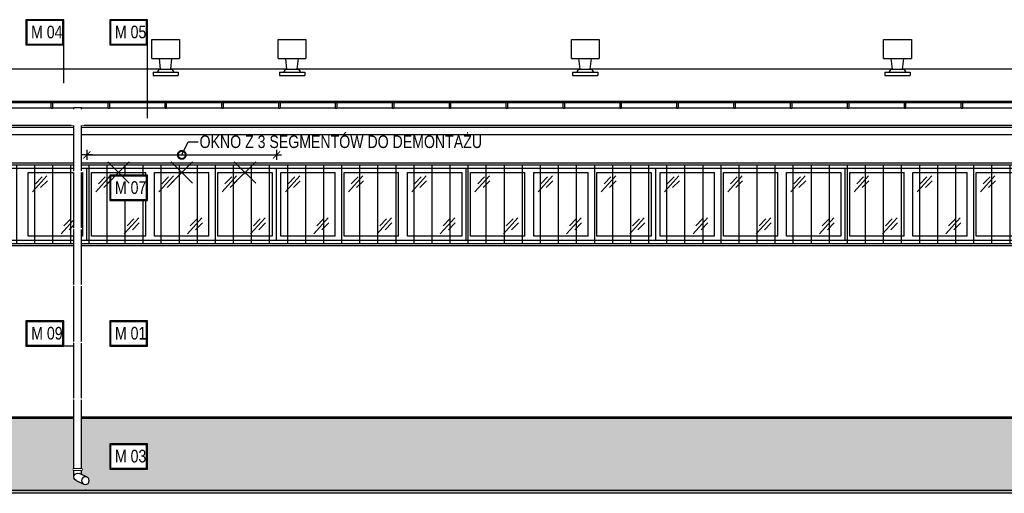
# Model space of a CAD drawing. Header units: millimetres. Extents: x 59331 to 112314, y -16110 to 34390.
# Tile 35 of 198: x 69193 to 70751, y -3573 to -2823. Entities that reach past the tile are written whole.
import ezdxf
from ezdxf import colors
from ezdxf.entities.mleader import LeaderData, LeaderLine
from ezdxf.math import Vec2, Vec3

# ---------------------------------------------------------------- set-up
doc = ezdxf.new("R2010")
doc.units = ezdxf.units.MM
doc.set_wipeout_variables(frame=1)
doc.layers.get('DEFPOINTS').update_dxf_attribs({"lineweight": 9})
for name, color, linetype in [('_HSA_HATCH ELEWACJA', 8, 'Continuous'), ('_HSA_OPIS', 43, 'Continuous'), ('_HSA_STOLARKA_ZEWNĘTRZNA', 132, 'Continuous'), ('_HSA_WIDOKOWE', 1, 'Continuous'), ('_HSA_WIDOKOWE_CIENKIE', 8, 'Continuous'), ('_HSA_ŚCIANY_CIENKIE', 2, 'Continuous'), ('_HSA_ŚCIANY_DZIAŁOWE', 6, 'Continuous'), ('_HSA_ŚCIANY_KONSTRUKCYJNE', 3, 'Continuous')]:
    doc.layers.add(name, color=color, linetype=linetype)
doc.layers.add('_HSA_POMOC', color=120, linetype='Continuous', plot=False)
doc.layers.add('_HSA_WYBURZENIA', color=7, linetype='Continuous', true_color=0xdd0303)
doc.layers.add('_HSA_WYBURZENIA_01', color=7, linetype='Continuous', true_color=0xdd0303)
doc.styles.add('ARIAL_100', font='Arial.ttf', dxfattribs={"width": 0.8, "height": 20})
doc.dimstyles.new('WYM_WEWN_100', dxfattribs={"dimtxt": 20, "dimasz": 2, "dimexe": 10, "dimexo": 0, "dimgap": 4, "dimtad": 1, "dimdec": 1, "dimrnd": 0.1, "dimtxsty": 'ARIAL_100', "dimblk": 'Wym-03', "dimcen": 0, "dimdle": 10, "dimse1": 1, "dimse2": 1, "dimclrt": 256, "dimazin": 2, "dimtfac": 1, "dimtdec": 1, "dimtix": 1, "dimtmove": 2, "dimatfit": 0, "dimfxl": 1, "dimtolj": 1, "dimtzin": 0, "dimarcsym": 0})

# ---------------------------------------------------------------- blocks, each defined once
blk = doc.blocks.new('A$C52f48a95')
blk.add_wipeout([(6960, 115), (6960, 0), (7260, 0), (7260, 115)])
blk.add_line((7167, 7), (7167, 108))
at = {"ltscale": 10}
blk.add_lwpolyline([(6960, 115), (7260, 115), (7260, 0), (6960, 0)], close=True, dxfattribs=at)
blk.add_lwpolyline([(7167, 108), (7253, 108), (7253, 7), (7167, 7)], dxfattribs=at)
at = {"layer": '_HSA_WIDOKOWE_CIENKIE', "color": 9}
for points in [[(7173.9, 77.5), (7196.7, 102.7)], [(7178.3, 90.2), (7189, 101.1)], [(7186.7, 84), (7197.4, 94.9)], [(7219, 10.8), (7241.9, 36)], [(7223.5, 23.5), (7234.2, 34.4)], [(7231.9, 17.3), (7242.6, 28.2)]]:
    blk.add_lwpolyline(points, dxfattribs=at)
blk.add_wipeout([(7260, 115), (7260, 0), (7560, 0), (7560, 115)])
for p, q in [((7353, 7), (7353, 108)), ((7367, 7), (7367, 108)), ((7453, 7), (7453, 108)), ((7467, 7), (7467, 108))]:
    blk.add_line(p, q)
at = {"ltscale": 10}
blk.add_lwpolyline([(7260, 115), (7560, 115), (7560, 0), (7260, 0)], close=True, dxfattribs=at)
for points in [[(7353, 7), (7267, 7), (7267, 108), (7353, 108)], [(7367, 108), (7453, 108)], [(7467, 108), (7553, 108), (7553, 7), (7467, 7)], [(7453, 7), (7367, 7)]]:
    blk.add_lwpolyline(points, dxfattribs=at)
at = {"layer": '_HSA_WIDOKOWE_CIENKIE', "color": 9}
for points in [[(7273.9, 77.5), (7296.7, 102.7)], [(7278.3, 90.2), (7289, 101.1)], [(7286.7, 84), (7297.4, 94.9)], [(7373.9, 77.5), (7396.7, 102.7)], [(7378.3, 90.2), (7389, 101.1)], [(7386.7, 84), (7397.4, 94.9)], [(7473.9, 77.5), (7496.7, 102.7)], [(7478.3, 90.2), (7489, 101.1)], [(7486.7, 84), (7497.4, 94.9)], [(7319, 10.8), (7341.9, 36)], [(7323.5, 23.5), (7334.2, 34.4)], [(7419, 10.8), (7441.9, 36)], [(7423.5, 23.5), (7434.2, 34.4)], [(7519, 10.8), (7541.9, 36)], [(7523.5, 23.5), (7534.2, 34.4)], [(7331.9, 17.3), (7342.6, 28.2)], [(7431.9, 17.3), (7442.6, 28.2)], [(7531.9, 17.3), (7542.6, 28.2)]]:
    blk.add_lwpolyline(points, dxfattribs=at)
blk.add_wipeout([(7560, 115), (7560, 0), (7860, 0), (7860, 115)])
for p, q in [((7653, 7), (7653, 108)), ((7667, 7), (7667, 108)), ((7753, 7), (7753, 108)), ((7767, 7), (7767, 108))]:
    blk.add_line(p, q)
at = {"ltscale": 10}
blk.add_lwpolyline([(7560, 115), (7860, 115), (7860, 0), (7560, 0)], close=True, dxfattribs=at)
for points in [[(7653, 7), (7567, 7), (7567, 108), (7653, 108)], [(7667, 108), (7753, 108)], [(7767, 108), (7853, 108), (7853, 7), (7767, 7)], [(7753, 7), (7667, 7)]]:
    blk.add_lwpolyline(points, dxfattribs=at)
at = {"layer": '_HSA_WIDOKOWE_CIENKIE', "color": 9}
for points in [[(7573.9, 77.5), (7596.7, 102.7)], [(7578.3, 90.2), (7589, 101.1)], [(7586.7, 84), (7597.4, 94.9)], [(7673.9, 77.5), (7696.7, 102.7)], [(7678.3, 90.2), (7689, 101.1)], [(7686.7, 84), (7697.4, 94.9)], [(7773.9, 77.5), (7796.7, 102.7)], [(7778.3, 90.2), (7789, 101.1)], [(7786.7, 84), (7797.4, 94.9)], [(7619, 10.8), (7641.9, 36)], [(7623.5, 23.5), (7634.2, 34.4)], [(7719, 10.8), (7741.9, 36)], [(7723.5, 23.5), (7734.2, 34.4)], [(7819, 10.8), (7841.9, 36)], [(7823.5, 23.5), (7834.2, 34.4)], [(7631.9, 17.3), (7642.6, 28.2)], [(7731.9, 17.3), (7742.6, 28.2)], [(7831.9, 17.3), (7842.6, 28.2)]]:
    blk.add_lwpolyline(points, dxfattribs=at)
blk.add_wipeout([(7860, 115), (7860, 0), (8160, 0), (8160, 115)])
for p, q in [((7953, 7), (7953, 108)), ((7967, 7), (7967, 108)), ((8053, 7), (8053, 108)), ((8067, 7), (8067, 108))]:
    blk.add_line(p, q)
at = {"ltscale": 10}
blk.add_lwpolyline([(7860, 115), (8160, 115), (8160, 0), (7860, 0)], close=True, dxfattribs=at)
for points in [[(7953, 7), (7867, 7), (7867, 108), (7953, 108)], [(7967, 108), (8053, 108)], [(8067, 108), (8153, 108), (8153, 7), (8067, 7)], [(8053, 7), (7967, 7)]]:
    blk.add_lwpolyline(points, dxfattribs=at)
at = {"layer": '_HSA_WIDOKOWE_CIENKIE', "color": 9}
for points in [[(7873.9, 77.5), (7896.7, 102.7)], [(7878.3, 90.2), (7889, 101.1)], [(7886.7, 84), (7897.4, 94.9)], [(7973.9, 77.5), (7996.7, 102.7)], [(7978.3, 90.2), (7989, 101.1)], [(7986.7, 84), (7997.4, 94.9)], [(8073.9, 77.5), (8096.7, 102.7)], [(8078.3, 90.2), (8089, 101.1)], [(8086.7, 84), (8097.4, 94.9)], [(7919, 10.8), (7941.9, 36)], [(7923.5, 23.5), (7934.2, 34.4)], [(8019, 10.8), (8041.9, 36)], [(8023.5, 23.5), (8034.2, 34.4)], [(8119, 10.8), (8141.9, 36)], [(8123.5, 23.5), (8134.2, 34.4)], [(7931.9, 17.3), (7942.6, 28.2)], [(8031.9, 17.3), (8042.6, 28.2)], [(8131.9, 17.3), (8142.6, 28.2)]]:
    blk.add_lwpolyline(points, dxfattribs=at)
blk.add_wipeout([(8160, 115), (8160, 0), (8460, 0), (8460, 115)])
for p, q in [((8253, 7), (8253, 108)), ((8267, 7), (8267, 108)), ((8353, 7), (8353, 108)), ((8367, 7), (8367, 108))]:
    blk.add_line(p, q)
at = {"ltscale": 10}
blk.add_lwpolyline([(8160, 115), (8460, 115), (8460, 0), (8160, 0)], close=True, dxfattribs=at)
for points in [[(8253, 7), (8167, 7), (8167, 108), (8253, 108)], [(8267, 108), (8353, 108)], [(8367, 108), (8453, 108), (8453, 7), (8367, 7)], [(8353, 7), (8267, 7)]]:
    blk.add_lwpolyline(points, dxfattribs=at)
at = {"layer": '_HSA_WIDOKOWE_CIENKIE', "color": 9}
for points in [[(8173.9, 77.5), (8196.7, 102.7)], [(8178.3, 90.2), (8189, 101.1)], [(8186.7, 84), (8197.4, 94.9)], [(8273.9, 77.5), (8296.7, 102.7)], [(8278.3, 90.2), (8289, 101.1)], [(8286.7, 84), (8297.4, 94.9)], [(8373.9, 77.5), (8396.7, 102.7)], [(8378.3, 90.2), (8389, 101.1)], [(8386.7, 84), (8397.4, 94.9)], [(8219, 10.8), (8241.9, 36)], [(8223.5, 23.5), (8234.2, 34.4)], [(8319, 10.8), (8341.9, 36)], [(8323.5, 23.5), (8334.2, 34.4)], [(8419, 10.8), (8441.9, 36)], [(8423.5, 23.5), (8434.2, 34.4)], [(8231.9, 17.3), (8242.6, 28.2)], [(8331.9, 17.3), (8342.6, 28.2)], [(8431.9, 17.3), (8442.6, 28.2)]]:
    blk.add_lwpolyline(points, dxfattribs=at)
blk.add_wipeout([(8460, 115), (8460, 0), (8760, 0), (8760, 115)])
for p, q in [((8553, 7), (8553, 108)), ((8567, 7), (8567, 108)), ((8653, 7), (8653, 108)), ((8667, 7), (8667, 108))]:
    blk.add_line(p, q)
at = {"ltscale": 10}
blk.add_lwpolyline([(8460, 115), (8760, 115), (8760, 0), (8460, 0)], close=True, dxfattribs=at)
for points in [[(8553, 7), (8467, 7), (8467, 108), (8553, 108)], [(8567, 108), (8653, 108)], [(8667, 108), (8753, 108), (8753, 7), (8667, 7)], [(8653, 7), (8567, 7)]]:
    blk.add_lwpolyline(points, dxfattribs=at)
at = {"layer": '_HSA_WIDOKOWE_CIENKIE', "color": 9}
for points in [[(8473.9, 77.5), (8496.7, 102.7)], [(8478.3, 90.2), (8489, 101.1)], [(8486.7, 84), (8497.4, 94.9)], [(8573.9, 77.5), (8596.7, 102.7)], [(8578.3, 90.2), (8589, 101.1)], [(8586.7, 84), (8597.4, 94.9)], [(8673.9, 77.5), (8696.7, 102.7)], [(8678.3, 90.2), (8689, 101.1)], [(8686.7, 84), (8697.4, 94.9)], [(8519, 10.8), (8541.9, 36)], [(8523.5, 23.5), (8534.2, 34.4)], [(8619, 10.8), (8641.9, 36)], [(8623.5, 23.5), (8634.2, 34.4)], [(8531.9, 17.3), (8542.6, 28.2)], [(8631.9, 17.3), (8642.6, 28.2)]]:
    blk.add_lwpolyline(points, dxfattribs=at)
blk = doc.blocks.new('*U61')
blk.add_wipeout([(0, 8.5), (0, 0), (10264, 0), (10264, 8.5)])
for p, q in [((10264, 8.5), (0, 8.5)), ((10264, 0), (0, 0))]:
    blk.add_line(p, q)
for points in [[(1629.5, -1), (1631.5, -1), (1631.5, 8.5), (1629.5, 8.5)], [(1719.5, -1), (1721.5, -1), (1721.5, 8.5), (1719.5, 8.5)], [(1809.5, -1), (1811.5, -1), (1811.5, 8.5), (1809.5, 8.5)], [(1899.5, -1), (1901.5, -1), (1901.5, 8.5), (1899.5, 8.5)], [(1989.5, -1), (1991.5, -1), (1991.5, 8.5), (1989.5, 8.5)], [(2079.5, -1), (2081.5, -1), (2081.5, 8.5), (2079.5, 8.5)], [(2169.5, -1), (2171.5, -1), (2171.5, 8.5), (2169.5, 8.5)], [(2259.5, -1), (2261.5, -1), (2261.5, 8.5), (2259.5, 8.5)], [(2349.5, -1), (2351.5, -1), (2351.5, 8.5), (2349.5, 8.5)], [(2439.5, -1), (2441.5, -1), (2441.5, 8.5), (2439.5, 8.5)], [(2529.5, -1), (2531.5, -1), (2531.5, 8.5), (2529.5, 8.5)], [(2619.5, -1), (2621.5, -1), (2621.5, 8.5), (2619.5, 8.5)], [(2709.5, -1), (2711.5, -1), (2711.5, 8.5), (2709.5, 8.5)], [(2799.5, -1), (2801.5, -1), (2801.5, 8.5), (2799.5, 8.5)], [(2889.5, -1), (2891.5, -1), (2891.5, 8.5), (2889.5, 8.5)], [(2979.5, -1), (2981.5, -1), (2981.5, 8.5), (2979.5, 8.5)], [(3069.5, -1), (3071.5, -1), (3071.5, 8.5), (3069.5, 8.5)]]:
    blk.add_wipeout(points)
for points in [[(1629.5, -1), (1631.5, -1), (1631.5, 8.5), (1629.5, 8.5)], [(1719.5, -1), (1721.5, -1), (1721.5, 8.5), (1719.5, 8.5)], [(1809.5, -1), (1811.5, -1), (1811.5, 8.5), (1809.5, 8.5)], [(1899.5, -1), (1901.5, -1), (1901.5, 8.5), (1899.5, 8.5)], [(1989.5, -1), (1991.5, -1), (1991.5, 8.5), (1989.5, 8.5)], [(2079.5, -1), (2081.5, -1), (2081.5, 8.5), (2079.5, 8.5)], [(2169.5, -1), (2171.5, -1), (2171.5, 8.5), (2169.5, 8.5)], [(2259.5, -1), (2261.5, -1), (2261.5, 8.5), (2259.5, 8.5)], [(2349.5, -1), (2351.5, -1), (2351.5, 8.5), (2349.5, 8.5)], [(2439.5, -1), (2441.5, -1), (2441.5, 8.5), (2439.5, 8.5)], [(2529.5, -1), (2531.5, -1), (2531.5, 8.5), (2529.5, 8.5)], [(2619.5, -1), (2621.5, -1), (2621.5, 8.5), (2619.5, 8.5)], [(2709.5, -1), (2711.5, -1), (2711.5, 8.5), (2709.5, 8.5)], [(2799.5, -1), (2801.5, -1), (2801.5, 8.5), (2799.5, 8.5)], [(2889.5, -1), (2891.5, -1), (2891.5, 8.5), (2889.5, 8.5)], [(2979.5, -1), (2981.5, -1), (2981.5, 8.5), (2979.5, 8.5)], [(3069.5, -1), (3071.5, -1), (3071.5, 8.5), (3069.5, 8.5)]]:
    blk.add_lwpolyline(points, close=True)
blk = doc.blocks.new('A$C312354d3')
at = {"transparency": 33554687}
h = blk.add_hatch(dxfattribs=at)
h.set_pattern_fill('ANSI31', color=256, scale=9, angle=45)
h.set_pattern_definition([(90, (5123, -131), (-28.575, 0), [])])
h.paths.add_polyline_path([(3, -3), (10273, -3), (10273, -128), (3, -128)])
for points in [[(0, 0), (10276, 0), (10276, -131), (0, -131)], [(3, -3), (10273, -3), (10273, -128), (3, -128)]]:
    blk.add_lwpolyline(points, close=True)
blk = doc.blocks.new('A$Ce0e96bf1')
blk.add_wipeout([(-40, 0), (0, 0), (0, 5), (-7, 5), (-7, 5.2), (-7, 5.6), (-7.1, 6), (-7.2, 6.3), (-7.3, 6.7), (-7.5, 7.3), (-7.7, 7.6), (-8, 8), (-8.2, 8.3), (-8.5, 8.5), (-8.7, 8.8), (-9, 9), (-9.3, 9.2), (-9.6, 9.4), (-9.9, 9.6), (-10.3, 9.7), (-10.7, 9.8), (-11.1, 9.9), (-11.3, 10), (-11.6, 10), (-12, 10), (-10, 27), (2, 27), (2, 57), (-42, 57), (-42, 27), (-30, 27), (-28, 10), (-28.2, 10), (-28.9, 9.9), (-29.1, 9.9), (-29.5, 9.8), (-29.8, 9.7), (-30.1, 9.5), (-30.4, 9.4), (-30.9, 9.1), (-31.1, 8.9), (-31.6, 8.4), (-31.8, 8.3), (-32, 8), (-32.2, 7.8), (-32.4, 7.5), (-32.5, 7.2), (-32.6, 7), (-32.7, 6.7), (-32.8, 6.4), (-32.9, 6), (-32.9, 5.8), (-33, 5.5), (-33, 5.3), (-33, 5), (-40, 5)])
for p, q in [((-42, 57), (2, 57)), ((-42, 27), (-42, 57)), ((2, 57), (2, 27)), ((-42, 27), (2, 27)), ((-28, 10), (-30, 27)), ((-12, 10), (-10, 27)), ((-40, 5), (0, 5)), ((-40, 5), (-40, 0)), ((-40, 0), (0, 0)), ((-31.5, 10), (-8.5, 10)), ((0, 5), (0, 0))]:
    blk.add_line(p, q)
for centre, start, end in [((-28, 5), 90, 180), ((-12, 5), 0, 90)]:
    blk.add_arc(centre, 5, start, end)
blk = doc.blocks.new('*U349')
at = {"layer": '_HSA_POMOC'}
for p, q in [((-12.6, -605.1), (-11.6, -605.1)), ((-12.1, -604.6), (-12.1, -605.6))]:
    blk.add_line(p, q, dxfattribs=at)
blk.add_wipeout([(-6, 0), (6, 0), (6, -584.4), (6, -584.8), (5.9, -585.3), (5.9, -585.6), (5.8, -586), (5.7, -586.4), (5.5, -586.9), (5.3, -587.3), (5.1, -587.6), (4.9, -587.9), (4.6, -588.3), (4.4, -588.6), (4, -589), (3.7, -589.1), (3.4, -589.4), (3.1, -589.6), (2.7, -589.8), (2.6, -589.9), (-9.5, -595.6), (-9.8, -595.7), (-10.3, -595.9), (-10.7, -596), (-11.2, -596.1), (-11.6, -596.1), (-12.1, -596.1), (-12.6, -596.1), (-13, -596.1), (-13.6, -595.9), (-13.9, -595.9), (-14.2, -595.7), (-14.7, -595.6), (-14.9, -595.4), (-15.2, -595.2), (-15.6, -595), (-15.8, -594.8), (-16.1, -594.6), (-16.3, -594.4), (-16.6, -594.1), (-16.8, -593.8), (-17.1, -593.5), (-17.3, -593.1), (-17.4, -592.8), (-17.6, -592.5), (-17.7, -592.2), (-17.8, -592), (-17.9, -591.6), (-18, -591.2), (-18.1, -590.9), (-18.1, -590.5), (-18.1, -590.1), (-18.1, -589.9), (-18.1, -589.5), (-18, -589.2), (-18, -588.9), (-17.8, -588.4), (-17.7, -588.1), (-17.6, -587.8), (-17.5, -587.5), (-17.3, -587.1), (-17, -586.7), (-16.9, -586.5), (-16.6, -586.2), (-16.4, -586), (-16.1, -585.7), (-16, -585.5), (-15.8, -585.4), (-15.5, -585.2), (-15.2, -585), (-15.1, -584.9), (-14.9, -584.8), (-14.9, -584.8), (-6, -580.6)])
for p, q in [((-6, 0), (6, 0)), ((6, -584.4), (6, 0)), ((-6, -580.6), (-6, 0)), ((-14.7, -584.7), (-2.6, -579)), ((2.6, -589.9), (-9.5, -595.6))]:
    blk.add_line(p, q)
for points in [[(-7, -10), (7, -10), (7, -12), (-7, -12)], [(-7, -571.4), (7, -571.4), (7, -573.4), (-7, -573.4)]]:
    blk.add_lwpolyline(points, close=True)
blk.add_circle((-12.1, -590.1), 6)
blk.add_arc((0, -584.4), 6, 295.1878, 115.1878)
for points in [[(-7, -12), (-7, -10), (7, -10), (7, -12)], [(-7, -102), (-7, -100), (7, -100), (7, -102)], [(-7, -192), (-7, -190), (7, -190), (7, -192)], [(-7, -282), (-7, -280), (7, -280), (7, -282)], [(-7, -372), (-7, -370), (7, -370), (7, -372)], [(-7, -462), (-7, -460), (7, -460), (7, -462)], [(-7, -573.4), (-7, -571.4), (7, -571.4), (7, -573.4)]]:
    blk.add_wipeout(points)
blk = doc.blocks.new('A$C43494AD3')
blk.add_wipeout([(-70, 40), (-70, 0), (-10, 0), (-10, 40)])
for points in [[(-70, 40), (-10, 40), (-10, 0), (-70, 0)], [(-68.5, 38.5), (-11.5, 38.5), (-11.5, 1.5), (-68.5, 1.5)]]:
    blk.add_lwpolyline(points, close=True)
at = {"style": 'ARIAL_100', "width": 0.8}
blk.add_attdef('M_01', (-61.7, 9.7), '', height=20, dxfattribs=at)
blk = doc.blocks.new('Wym-03')
for p, q in [((-4, 0), (4, 0)), ((0, 4), (0, -4))]:
    blk.add_line(p, q)
blk.add_lwpolyline([(-2.83, -2.83, 0.8, 0.8, 0), (2.83, 2.83, 0.05, 0.05, 0)], format="xyseb")
blk = doc.blocks.new('*D421')
at = {"layer": '_HSA_WYBURZENIA_01', "color": 0, "lineweight": -2, "transparency": 16777216}
blk.add_line((69301.3, -3037.5), (69597.2, -3037.5), dxfattribs=at)
at = {"layer": 'DEFPOINTS', "color": 0, "transparency": 16777216}
for p in [(69599.2, -3037.5), (69299.3, -3058.3), (69599.2, -3058.3)]:
    blk.add_point(p, dxfattribs=at)
at = {"layer": '_HSA_WYBURZENIA_01', "color": 0, "lineweight": -2, "transparency": 16777216, "xscale": 2, "yscale": 2, "zscale": 2, "rotation": 180}
blk.add_blockref('Wym-03', (69299.3, -3037.5), dxfattribs=at)
at = {"layer": '_HSA_WYBURZENIA_01', "color": 0, "lineweight": -2, "transparency": 16777216, "xscale": 2, "yscale": 2, "zscale": 2}
blk.add_blockref('Wym-03', (69599.2, -3037.5), dxfattribs=at)
blk = doc.blocks.new('_DotSmall')
at = {"color": 0, "linetype": 'ByBlock', "const_width": 0.5}
blk.add_lwpolyline([(-0.0625, 0, 1), (0.0625, 0, 1)], format="xyb", close=True, dxfattribs=at)
blk = doc.blocks.new('A$C6782ac1e')
at = {"linetype": 'Continuous', "ltscale": 400}
for p, q in [((-12.2, 20.6), (12.2, -20.6)), ((20.6, 12.2), (-20.6, -12.2))]:
    blk.add_line(p, q, dxfattribs=at)

msp = doc.modelspace()

# ---------------------------------------------------------------- hatches: boundary and pattern name
at = {"layer": '_HSA_HATCH ELEWACJA', "true_color": 0x946229}
h = msp.add_hatch(color=37, dxfattribs=at)
h.dxf.hatch_style = 1
h.paths.add_polyline_path([(72358.19, -3454.26), (60431.33, -3454.26), (60431.33, -3568.19), (72358.19, -3568.19)])
at = {"layer": '_HSA_WIDOKOWE', "ltscale": 10}
h = msp.add_hatch(color=256, dxfattribs=at)
h.dxf.hatch_style = 1
h.paths.add_polyline_path([(72608.19, -3568.26), (72608.19, -3573.26), (60181.33, -3573.26), (60181.33, -3568.26)])

# ---------------------------------------------------------------- linework, layer by layer
at = {"layer": '_HSA_POMOC'}
msp.add_line((60431.33, -3452.26), (72358.19, -3452.26), dxfattribs=at)
at = {"layer": '_HSA_WIDOKOWE', "ltscale": 10}
msp.add_lwpolyline([(72608.19, -3573.26), (60181.33, -3573.26), (60181.33, -3568.26), (72608.19, -3568.26)], close=True, dxfattribs=at)
at = {"layer": '_HSA_WIDOKOWE_CIENKIE', "ltscale": 10}
msp.add_line((62023.69, -2901.19), (72314.19, -2901.19), dxfattribs=at)
at = {"layer": '_HSA_WIDOKOWE_CIENKIE'}
msp.add_line((60431.33, -3454.26), (72358.19, -3454.26), dxfattribs=at)
at = {"layer": '_HSA_ŚCIANY_CIENKIE', "ltscale": 10}
msp.add_line((62050.19, -2952.39), (72314.19, -2952.39), dxfattribs=at)
at = {"layer": '_HSA_ŚCIANY_DZIAŁOWE', "ltscale": 10}
for p, q in [((62050.19, -2993.71), (72314.19, -2993.71)), ((62050.19, -3005.26), (72314.19, -3005.26))]:
    msp.add_line(p, q, dxfattribs=at)
at = {"layer": '_HSA_ŚCIANY_KONSTRUKCYJNE', "ltscale": 10}
msp.add_line((62050.19, -2990.26), (72314.19, -2990.26), dxfattribs=at)

# ---------------------------------------------------------------- block references
at = {"layer": '_HSA_OPIS'}
ref = msp.add_blockref('A$C43494AD3', (69272.47, -2823.45), dxfattribs=dict(at, xscale=-1, rotation=180))
ref.add_attrib('M_01', 'M 04', (69210.72, -2852.94), dxfattribs={"layer": '0', "height": 20, "style": 'ARIAL_100', "width": 0.8})
ref = msp.add_blockref('A$C43494AD3', (69272.68, -3300.3), dxfattribs=dict(at, xscale=-1, rotation=180))
ref.add_attrib('M_01', 'M 09', (69210.93, -3329.79), dxfattribs={"layer": '0', "height": 20, "style": 'ARIAL_100', "width": 0.8})
ref = msp.add_blockref('A$C43494AD3', (69405.13, -3300.3), dxfattribs=dict(at, xscale=-1, rotation=180))
ref.add_attrib('M_01', 'M 01', (69343.39, -3329.79), dxfattribs={"layer": '0', "height": 20, "style": 'ARIAL_100', "width": 0.8})
at = {"layer": '_HSA_STOLARKA_ZEWNĘTRZNA', "ltscale": 10}
msp.add_blockref('A$C52f48a95', (62039.19, -3173.26), dxfattribs=at)

# ---------------------------------------------------------------- leaders
at = {"layer": '_HSA_WYBURZENIA_01'}
ml = msp.add_multileader_mtext('Standard', dxfattribs=at)
ml.set_content('\\pxt5;OKNO Z 3 SEGMENTÓW DO DEMONTAŻU', color=256, style='ARIAL_100')
ml.set_leader_properties()
ml.set_arrow_properties(name='DOTSMALL')
ml.build(insert=Vec2(0, 0))
ml.multileader.update_dxf_attribs({"dogleg_length": 10, "arrow_head_size": 25})
ctx = ml.context
ctx.base_point, ctx.char_height, ctx.arrow_head_size, ctx.plane_origin = Vec3(69475.34, -3016.82), 20, 25, Vec3(69339, -3837.75)
notes = []
notes.append((ctx, [(1, (1, 1, 0), (69459.32, -3016.82), (1, 0), 16.03, [(2, [(69449.22, -3037.51)], 0, [])])]))
ctx.mtext.insert, ctx.mtext.rotation, ctx.mtext.width, ctx.mtext.defined_height, ctx.mtext.line_spacing_factor = Vec3(69477.34, -3006.65), -6.2831853, 531.3143, 47.86, 0.8
for ctx, leaders in notes:
    for number, flags, end, landing, length, lines in leaders:
        leader = LeaderData()
        leader.index, (leader.has_last_leader_line, leader.has_dogleg_vector, leader.attachment_direction) = number, flags
        leader.last_leader_point, leader.dogleg_vector, leader.dogleg_length = Vec3(end), Vec3(landing), length
        for number, points, colour, breaks in lines:
            line = LeaderLine()
            line.index, line.vertices, line.color, line.breaks = number, Vec3.list(points), colors.encode_raw_color(colour), breaks
            leader.lines.append(line)
        ctx.leaders.append(leader)

# ---------------------------------------------------------------- next in the draw order: linework, layer by layer
at = {"layer": '_HSA_OPIS'}
for p, q in [((69262.47, -2923.76), (69262.47, -2863.45)), ((69284.55, -3340.3), (69262.68, -3340.3))]:
    msp.add_line(p, q, dxfattribs=at)

# ---------------------------------------------------------------- next in the draw order: block references
ref = msp.add_blockref('A$C43494AD3', (69405.13, -3494.86), dxfattribs=dict(at, xscale=-1, rotation=180))
ref.add_attrib('M_01', 'M 03', (69343.39, -3524.35), dxfattribs={"layer": '0', "height": 20, "style": 'ARIAL_100', "width": 0.8})
at = {"layer": '_HSA_WIDOKOWE', "xscale": -1}
msp.add_blockref('*U61', (72314.19, -2963.13), dxfattribs=at)
at = {"layer": '_HSA_WIDOKOWE_CIENKIE', "ltscale": 10}
for name, p in [('A$Ce0e96bf1', (69443.7, -2911.69)), ('A$Ce0e96bf1', (69643.7, -2911.69)), ('A$Ce0e96bf1', (70107.7, -2911.69)), ('A$Ce0e96bf1', (70601.7, -2911.69)), ('A$C312354d3', (62031.19, -3050.26))]:
    msp.add_blockref(name, p, dxfattribs=at)
at = {"layer": '_HSA_WYBURZENIA', "rotation": 14.34042781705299}
for p in [(69449.23, -3065.21), (69549.23, -3065.21)]:
    msp.add_blockref('A$C6782ac1e', p, dxfattribs=at)

# ---------------------------------------------------------------- next in the draw order: block references
at = {"layer": '_HSA_OPIS'}
ref = msp.add_blockref('A$C43494AD3', (69405.13, -2823.45), dxfattribs=dict(at, xscale=-1, rotation=180))
ref.add_attrib('M_01', 'M 05', (69343.39, -2852.94), dxfattribs={"layer": '0', "height": 20, "style": 'ARIAL_100', "width": 0.8})
ref = msp.add_blockref('A$C43494AD3', (69405.13, -3069.75), dxfattribs=dict(at, xscale=-1, rotation=180))
ref.add_attrib('M_01', 'M 07', (69343.39, -3099.24), dxfattribs={"layer": '0', "height": 20, "style": 'ARIAL_100', "width": 0.8})
at = {"layer": '_HSA_WIDOKOWE', "xscale": -1}
msp.add_blockref('*U349', (69284.55, -2963.13), dxfattribs=at)

# ---------------------------------------------------------------- next in the draw order: linework, layer by layer
at = {"layer": '_HSA_OPIS'}
msp.add_line((69395.13, -2979.49), (69395.13, -2863.45), dxfattribs=at)

# ---------------------------------------------------------------- next in the draw order: block references
at = {"layer": '_HSA_WYBURZENIA', "rotation": 14.34042781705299}
msp.add_blockref('A$C6782ac1e', (69349.21, -3065.21), dxfattribs=at)

# ---------------------------------------------------------------- next in the draw order: dimensions: what is measured, and where the dimension line sits
at = {"layer": '_HSA_WYBURZENIA_01'}
dim = msp.add_aligned_dim(p1=(69299.26, -3058.26), p2=(69599.19, -3058.26), distance=20.75, text=' ', dimstyle='WYM_WEWN_100', dxfattribs=at)
dim.commit()
dim.dimension.update_dxf_attribs({"geometry": '*D421', "text_midpoint": (69449.22, -3037.51)})

# ---------------------------------------------------------------- next in the draw order: wipeouts: each hides what was drawn before it
msp.add_wipeout([(69294.55, -2965.43), (69274.55, -2965.43), (69274.55, -2990.66), (69294.55, -2990.66)]).dxf.layer = '_HSA_WIDOKOWE'

doc.saveas('drawing.dxf')
